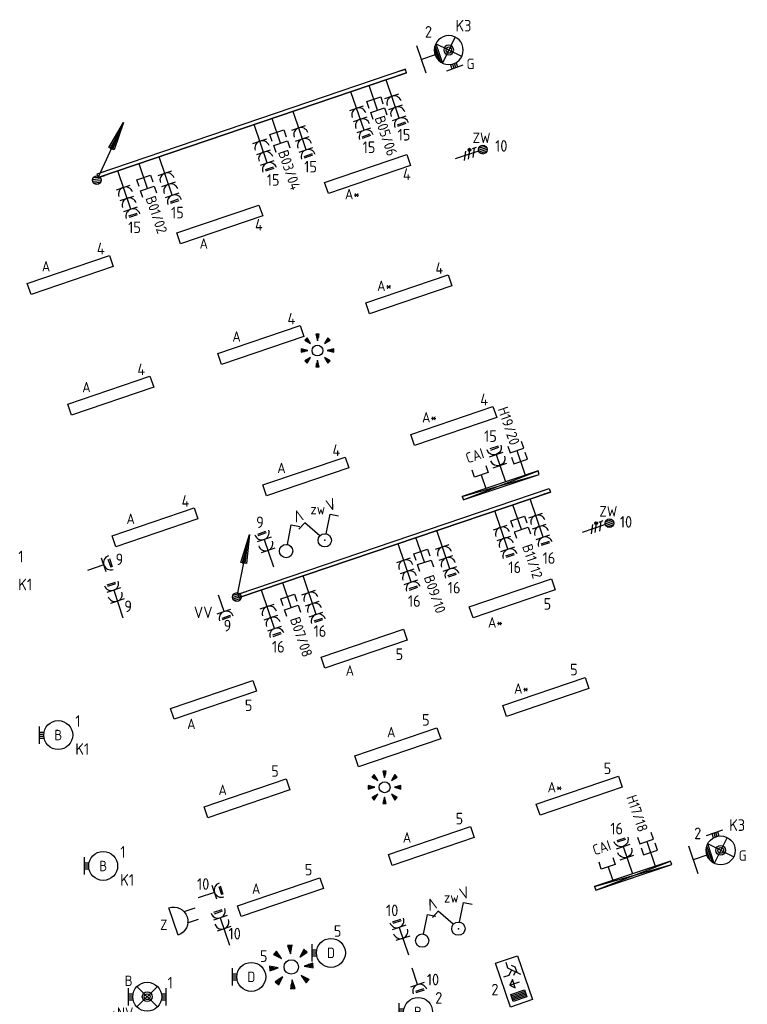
# Model space of a CAD drawing. Header units: millimetres. Extents: x 28812 to 120869, y 26747 to 104834.
# Tile 15 of 36: x 43595 to 56163, y 71941 to 88949. Entities that reach past the tile are written whole.
import ezdxf
from ezdxf.enums import TextEntityAlignment as Align

# ---------------------------------------------------------------- set-up
doc = ezdxf.new("R2010")
doc.units = ezdxf.units.MM
doc.header["$LTSCALE"] = 100
for name, color, linetype in [('EB62204-_ATTRIB', 2, 'Continuous'), ('EB63101-_ATTRIB', 2, 'Continuous'), ('EB63102-_ATTRIB', 2, 'Continuous'), ('EB63501-_ATTRIB', 2, 'Continuous'), ('EB6411--_ATTRIB', 2, 'Continuous'), ('EB6441--_ATTRIB', 2, 'Continuous'), ('EB6452--_ATTRIB', 2, 'Continuous'), ('EL6110--_CEN-NOODSTR', 3, 'Continuous'), ('EL61301-_KABELGOOT', 3, 'Continuous'), ('EL61303-_WANDGOOT', 3, 'Continuous'), ('EL62203-_KRACHT-WCD230', 3, 'Continuous'), ('EL62204-_KRACHT-ASP230', 3, 'Continuous'), ('EL63101-_LICHT-ARM', 3, 'Continuous'), ('EL63102-_LICHT-SCH', 3, 'Continuous'), ('EL63103-_LICHT-WCD230V', 3, 'Continuous'), ('EL63202-_NOODVRL-TXT', 3, 'Continuous'), ('EL63501-_NOODVRL-ARM', 3, 'Continuous'), ('EL6411--_DEURBEL', 3, 'Continuous'), ('EL6441--_DATACOM', 3, 'Continuous'), ('EL6452--_CAI', 3, 'Continuous')]:
    doc.layers.add(name, color=color, linetype=linetype)
doc.styles.add('2_0', font='iso', dxfattribs={"height": 200})
doc.styles.add('ISO', font='iso.shx', dxfattribs={"height": 220})
doc.styles.add('NORATT', font='iso.shx')
doc.styles.add('NORDIM', font='isocp.shx')
doc.styles.get("Standard").update_dxf_attribs({"font": 'arial.ttf'})

# ---------------------------------------------------------------- blocks, each defined once
blk = doc.blocks.new('ES3W1L')
for p, q in [((1.25, 0), (-1.25, 0)), ((-0.75, 1.25), (0.75, 1.25)), ((-0.75, 1), (0.75, 1)), ((0, 0), (0, -3))]:
    blk.add_line(p, q)
blk.add_arc((0, 1.25), 1.25, 180, 0)
at = {"style": 'NORATT'}
for tag, flags, p in [('VERMOGEN', 9, (-2.5, 3)), ('GROEP', 8, (0, 3)), ('SCHAK', 8, (2.5, 3)), ('GELIJK', 9, (5, 3)), ('KAST', 9, (7, 3)), ('TAL', 8, (2.5, 3))]:
    blk.add_attdef(tag, text='', height=1.8, rotation=90, dxfattribs=dict(at, flags=flags)).set_placement(p, align=Align.MIDDLE_CENTER)
at = {"style": 'NORATT', "flags": 8}
blk.add_attdef('DOEL', text='', height=1.8, rotation=90, dxfattribs=at).set_placement((-2.5, 3), align=Align.MIDDLE_LEFT)
at = {"style": 'NORATT', "flags": 9}
blk.add_attdef('M_CODE', text='', height=1.8, dxfattribs=at).set_placement((0, 0), align=Align.MIDDLE_CENTER)
blk = doc.blocks.new('ES3G10')
for p, q in [((-3.25, -1.5), (-3.25, 1.5)), ((-3.25, 0.52), (-2.44, 0.52)), ((-3.25, 0.17), (-2.49, 0.17)), ((-3.25, -0.17), (-2.49, -0.17)), ((-3.25, -0.52), (-2.44, -0.52))]:
    blk.add_line(p, q)
blk.add_circle((0, 0), 2.5)
at = {"style": 'NORATT', "flags": 9}
blk.add_attdef('GELIJK', text='', height=1.8, dxfattribs=at).set_placement((3.5, 5), align=Align.MIDDLE_CENTER)
at = {"color": 6, "style": 'NORATT'}
for tag, flags, p in [('SCHAK', 8, (3.5, 2.75)), ('A_CODE', 8, (0, 0)), ('GROEP', 8, (-3.5, -2.75)), ('KAST', 9, (3.5, -2.75))]:
    blk.add_attdef(tag, text='', height=1.8, dxfattribs=dict(at, flags=flags)).set_placement(p, align=Align.MIDDLE)
blk = doc.blocks.new('EJ3P31')
at = {"color": 0}
blk.add_lwpolyline([(-7.5, -1), (-7.5, 1), (7.5, 1), (7.5, -1)], close=True, dxfattribs=at)
at = {"style": 'NORATT', "flags": 9}
blk.add_attdef('GELIJK', text='', height=1.8, dxfattribs=at).set_placement((3.5, 5), align=Align.MIDDLE_CENTER)
at = {"color": 0, "style": 'NORATT'}
for tag, flags, p in [('A_CODE', 8, (-3.5, 2.75)), ('SCHAK', 8, (3.5, 2.75)), ('GROEP', 8, (-3.5, -2.75)), ('KAST', 9, (3.5, -2.75))]:
    blk.add_attdef(tag, text='', height=1.8, dxfattribs=dict(at, flags=flags)).set_placement(p, align=Align.MIDDLE)
blk = doc.blocks.new('EH100000')
at = {"linetype": 'ByBlock'}
for p, q in [((1, 0.5), (0, 0.5)), ((1, 0.5, 1), (0, 0.5, 1)), ((0, -0.5, 1), (1, -0.5, 1)), ((1, -0.5), (0, -0.5))]:
    blk.add_line(p, q, dxfattribs=at)
at = {"linetype": 'ByBlock', "invisible_edges": 15}
for points in [[(1, -0.5), (0, -0.5), (0, 0.5), (1, 0.5)], [(0, 0.5), (1, 0.5), (1, 0.5, 1), (0, 0.5, 1)], [(0, -0.5, 1), (1, -0.5, 1), (1, -0.5), (0, -0.5)]]:
    blk.add_3dface(points, dxfattribs=at)
at = {"linetype": 'ByBlock', "style": '2_0', "flags": 8}
blk.add_attdef('FUNCTIE', text='', height=0.5, dxfattribs=at).set_placement((0.5, 0), align=Align.MIDDLE)
at = {"linetype": 'ByBlock', "flags": 9}
blk.add_attdef('SCHOT', text='', height=0.5, dxfattribs=at).set_placement((0.5, 0), align=Align.MIDDLE)
blk = doc.blocks.new('WGE')
blk.add_lwpolyline([(-1, -0.5), (0, -0.5), (0, 0.5), (-1, 0.5)])
at = {"style": '2_0', "flags": 9}
for tag in ['HULPSTUK', 'SCHOT']:
    blk.add_attdef(tag, text='', height=0.5, dxfattribs=at).set_placement((0, 0), align=Align.MIDDLE)
blk = doc.blocks.new('ES3W2L')
for p, q in [((1.25, 2), (-1.25, 2)), ((-0.75, 3.25), (0.75, 3.25)), ((-0.75, 3), (0.75, 3)), ((0, 2), (0, -3)), ((1.25, 0), (-1.25, 0))]:
    blk.add_line(p, q)
for centre in [(0, 3.25), (0, 1.25)]:
    blk.add_arc(centre, 1.25, 180, 0)
at = {"style": 'NORATT'}
for tag, height, flags, p in [('GROEPI', 1.8, 9, (0, 9.5)), ('CODE', 3.5, 8, (0, 4.5)), ('M_CODE', 1.8, 9, (0, 0)), ('VERMOGENI', 1.8, 9, (0, -9.5)), ('DOELI', 1.8, 9, (0, -11.5))]:
    blk.add_attdef(tag, text='', height=height, dxfattribs=dict(at, flags=flags)).set_placement(p, align=Align.MIDDLE_CENTER)
for tag, flags, p in [('VERMOGEN', 9, (-2.5, 5)), ('GROEP', 8, (0, 5)), ('SCHAK', 8, (2.5, 5)), ('GELIJKI', 9, (5, 5)), ('GELIJK', 9, (5, 5)), ('TAL', 8, (2.5, 5)), ('KAST', 9, (7, 5))]:
    blk.add_attdef(tag, text='', height=1.8, rotation=90, dxfattribs=dict(at, flags=flags)).set_placement(p, align=Align.MIDDLE_CENTER)
at = {"style": 'NORATT', "flags": 8}
blk.add_attdef('DOEL', text='', height=1.8, rotation=90, dxfattribs=at).set_placement((-2.5, 5), align=Align.MIDDLE_LEFT)
blk = doc.blocks.new('ES3S1')
blk.add_lwpolyline([(0.58, 1), (2.31, 4), (3.61, 3.25)])
blk.add_circle((0, 0), 1.15)
at = {"style": 'NORATT'}
for tag, flags, p in [('SCHAK', 8, (3, 5.5)), ('KAST', 9, (-3, 0.5)), ('M_CODE', 9, (0, 0)), ('DOEL', 9, (-3, -2)), ('GROEP', 9, (-3, -4.5))]:
    blk.add_attdef(tag, text='', height=1.8, dxfattribs=dict(at, flags=flags)).set_placement(p, align=Align.MIDDLE_CENTER)
blk = doc.blocks.new('ES652141')
for p, q in [((-0.2, 3.75), (-0.2, 3)), ((0, 3.75), (0, 2.25)), ((0.2, 3.75), (0.2, 3)), ((-2.79, 2.51), (-2.26, 1.98)), ((-2.65, 2.65), (-1.59, 1.59)), ((-2.51, 2.79), (-1.98, 2.26)), ((2.65, 2.65), (1.59, 1.59)), ((2.51, 2.79), (1.98, 2.26)), ((2.79, 2.51), (2.26, 1.98)), ((-3.75, 0.2), (-3, 0.2)), ((-3.75, 0), (-2.25, 0)), ((3.75, 0), (2.25, 0)), ((3.75, 0.2), (3, 0.2)), ((-3.75, -0.2), (-3, -0.2)), ((-2.65, -2.65), (-1.59, -1.59)), ((2.65, -2.65), (1.59, -1.59)), ((3.75, -0.2), (3, -0.2)), ((-2.79, -2.51), (-2.26, -1.98)), ((-2.51, -2.79), (-1.98, -2.26)), ((-0.2, -3.75), (-0.2, -3)), ((0, -3.75), (0, -2.25)), ((0.2, -3.75), (0.2, -3)), ((2.51, -2.79), (1.98, -2.26)), ((2.79, -2.51), (2.26, -1.98))]:
    blk.add_line(p, q)
for points in [[(0, 2.25), (0.4, 3.75), (-0.4, 3.75)], [(-1.59, 1.59), (-2.37, 2.93), (-2.93, 2.37)], [(1.59, 1.59), (2.93, 2.37), (2.37, 2.93)], [(-2.25, 0), (-3.75, 0.4), (-3.75, -0.4)], [(2.25, 0), (3.75, -0.4), (3.75, 0.4)], [(-1.59, -1.59), (-2.93, -2.37), (-2.37, -2.93)], [(1.59, -1.59), (2.37, -2.93), (2.93, -2.37)], [(0, -2.25), (-0.4, -3.75), (0.4, -3.75)]]:
    blk.add_lwpolyline(points, close=True)
blk.add_circle((0, 0), 1.25)
at = {"style": 'NORATT'}
blk.add_attdef('NUMMER', text='', height=1.8, dxfattribs=at).set_placement((0, 5), align=Align.MIDDLE)
for tag, flags, p in [('PANEEL', 9, (0, 3)), ('CODE', 9, (1, 3.5)), ('GRP', 8, (0, -5)), ('RUIMTE', 9, (0, -7.5))]:
    blk.add_attdef(tag, text='', height=1.8, dxfattribs=dict(at, flags=flags)).set_placement(p, align=Align.MIDDLE_LEFT)
at = {"style": 'NORATT', "flags": 8}
blk.add_attdef('M_CODE', text='', height=1.8, dxfattribs=at).set_placement((0, 0), align=Align.MIDDLE_CENTER)
blk = doc.blocks.new('ES111352')
at = {"color": 0}
blk.add_line((0, 1.5), (0, -3), dxfattribs=at)
for points in [[(-1.25, 2.75), (-1.25, 1.5), (1.25, 1.5), (1.25, 2.75)], [(-1.25, 0.75), (-1.25, -0.5), (1.25, -0.5), (1.25, 0.75)]]:
    blk.add_lwpolyline(points, dxfattribs=at)
at = {"color": 0, "style": 'NORATT', "flags": 8}
blk.add_attdef('NUMMER1', text='', height=1.8, rotation=90, dxfattribs=at).set_placement((-1.5, 4.5), align=Align.MIDDLE_LEFT)
at = {"style": 'NORATT', "flags": 8}
blk.add_attdef('NUMMER', text='', height=1.8, rotation=90, dxfattribs=at).set_placement((1.5, 4.5), align=Align.MIDDLE_LEFT)
at = {"style": 'NORATT'}
for tag, flags, p in [('PANEEL', 9, (0, 3)), ('CODE', 9, (1, 3.5)), ('GRP', 8, (0, -5)), ('RUIMTE', 9, (0, -7.5))]:
    blk.add_attdef(tag, text='', height=1.8, dxfattribs=dict(at, flags=flags)).set_placement(p, align=Align.MIDDLE_LEFT)
at = {"style": 'NORATT', "flags": 8}
blk.add_attdef('M_CODE', text='', height=1.8, dxfattribs=at).set_placement((0, 0), align=Align.MIDDLE_CENTER)
blk = doc.blocks.new('ES3G11WW')
at = {"color": 0}
for p, q in [((-1.77, 1.77), (1.77, -1.77)), ((1.77, 1.77), (-1.77, -1.77)), ((-3.25, -1.5), (-3.25, 1.5)), ((-3.25, 0.52), (-2.44, 0.52)), ((-3.25, 0.17), (-2.49, 0.17)), ((-3.25, -0.17), (-2.49, -0.17)), ((-3.25, -0.52), (-2.44, -0.52)), ((1.77, -1.77), (-1.77, -1.77)), ((1.48, -2.02), (-1.48, -2.02)), ((1.05, -2.27), (-1.05, -2.27)), ((0, -2.5), (0, -5)), ((-2.5, -5), (2.5, -5))]:
    blk.add_line(p, q, dxfattribs=at)
blk.add_lwpolyline([(1.77, -1.77), (1.75, -1.75)], dxfattribs=at)
for radius in [2.5, 0.85, 0.5]:
    blk.add_circle((0, 0), radius, dxfattribs=at)
at = {"style": 'NORATT', "flags": 9}
blk.add_attdef('GELIJK', text='', height=1.8, dxfattribs=at).set_placement((3.5, 5), align=Align.MIDDLE_CENTER)
at = {"color": 0, "style": 'NORATT'}
for tag, flags, p in [('A_CODE', 8, (-3.5, 2.75)), ('SCHAK', 8, (3.5, 2.75)), ('GROEP', 8, (-3.5, -2.75)), ('KAST', 9, (3.5, -2.75))]:
    blk.add_attdef(tag, text='', height=1.8, dxfattribs=dict(at, flags=flags)).set_placement(p, align=Align.MIDDLE)
blk = doc.blocks.new('ES3N026')
for p, q in [((-1.5, 0.75), (-1, 0.25)), ((0.38, -0.88), (0.38, 0.87)), ((2.25, 1.25), (2.25, -1.25)), ((2.5, 1.25), (2.5, -1.25)), ((2.75, 1.25), (2.75, -1.25)), ((3, 1.25), (3, -1.25))]:
    blk.add_line(p, q)
for points in [[(4.01, 2.01), (4.01, -1.98), (-3.99, -1.98), (-3.99, 2.01)], [(3.25, -1.25), (2, -1.25), (2, 1.25), (3.25, 1.25)], [(0.38, -0.88), (1.12, -0.13), (-0.37, -0.13)]]:
    blk.add_lwpolyline(points, close=True)
for points in [[(-0.75, 1.5), (-2.5, -0.25), (-3.5, -0.25)], [(-1.25, 1), (-2.25, 1), (-2.75, 0.5)], [(-2, 0.25), (-1.25, -0.5), (-1.25, -1.5)]]:
    blk.add_lwpolyline(points)
at = {"style": 'NORATT'}
for tag, height, flags, p in [('GROEPI', 1.8, 9, (0, 9.5)), ('CODE', 3.5, 8, (0, 4.5)), ('A_CODE', 1.8, 8, (-3.5, 3.5)), ('NUMMER', 1.8, 8, (3.5, 3.5)), ('SCHAK', 1.8, 8, (3.5, 2.75)), ('M_CODE', 1.8, 9, (0, 0)), ('GROEP', 1.8, 8, (-3.5, -3.5)), ('KAST', 1.8, 9, (3.5, -3.5)), ('VERMOGEN', 1.8, 9, (0, -5.5)), ('DOEL', 1.8, 9, (0, -7.5)), ('VERMOGENI', 1.8, 9, (0, -9.5)), ('DOELI', 1.8, 9, (0, -11.5))]:
    blk.add_attdef(tag, text='', height=height, dxfattribs=dict(at, flags=flags)).set_placement(p, align=Align.MIDDLE_CENTER)
at = {"style": 'NORATT', "flags": 9}
for tag in ['GELIJKI', 'TAL']:
    blk.add_attdef(tag, text='', height=1.8, rotation=90, dxfattribs=at).set_placement((5, 3.76), align=Align.MIDDLE_CENTER)
blk = doc.blocks.new('ES3W3L')
at = {"color": 2}
for p, q in [((-0.75, 5.25), (0.75, 5.25)), ((-0.75, 5), (0.75, 5))]:
    blk.add_line(p, q, dxfattribs=at)
at = {"color": 0}
for p, q in [((1.25, 4), (-1.25, 4)), ((0, 4), (0, -3)), ((1.25, 2), (-1.25, 2)), ((1.25, 0), (-1.25, 0))]:
    blk.add_line(p, q, dxfattribs=at)
for centre in [(0, 5.25), (0, 3.25), (0, 1.25)]:
    blk.add_arc(centre, 1.25, 180, 0, dxfattribs=at)
at = {"style": 'NORATT'}
for tag, flags, p in [('VERMOGEN', 9, (-2.5, 7)), ('GROEP', 8, (0, 7)), ('SCHAK', 8, (2.5, 7)), ('GELIJK', 9, (5, 7)), ('TAL', 8, (2.5, 7)), ('KAST', 9, (7, 7))]:
    blk.add_attdef(tag, text='', height=1.8, rotation=90, dxfattribs=dict(at, flags=flags)).set_placement(p, align=Align.MIDDLE_CENTER)
at = {"style": 'NORATT', "flags": 8}
blk.add_attdef('DOEL', text='', height=1.8, rotation=90, dxfattribs=at).set_placement((-2.5, 7), align=Align.MIDDLE_LEFT)
at = {"style": 'NORATT', "flags": 9}
blk.add_attdef('M_CODE', text='', height=1.8, dxfattribs=at).set_placement((0, 0), align=Align.MIDDLE_CENTER)
blk = doc.blocks.new('ES111309')
at = {"color": 0}
blk.add_line((0, -0.5), (0, -3), dxfattribs=at)
blk.add_lwpolyline([(-1.25, 0.75), (-1.25, -0.5), (1.25, -0.5), (1.25, 0.75)], dxfattribs=at)
at = {"color": 0, "style": 'NORATT', "flags": 8}
for tag, p in [('NUMMER', (0, 6)), ('CODE', (0, 3))]:
    blk.add_attdef(tag, text='', height=1.8, dxfattribs=at).set_placement(p, align=Align.MIDDLE)
at = {"style": 'NORATT'}
for tag, flags, p in [('PANEEL', 9, (0, 3)), ('GRP', 8, (0, -5)), ('RUIMTE', 9, (0, -7.5))]:
    blk.add_attdef(tag, text='', height=1.8, dxfattribs=dict(at, flags=flags)).set_placement(p, align=Align.MIDDLE_LEFT)
at = {"style": 'NORATT', "flags": 8}
blk.add_attdef('M_CODE', text='', height=1.8, dxfattribs=at).set_placement((0, 0), align=Align.MIDDLE_CENTER)
blk = doc.blocks.new('ES081010')
at = {"color": 0}
for p, q in [((-1, 0), (-1, -2)), ((1, -2), (1, 0))]:
    blk.add_line(p, q, dxfattribs=at)
blk.add_lwpolyline([(-2.5, 2.25), (2.5, 2.25, -1)], format="xyb", close=True, dxfattribs=at)
at = {"color": 0, "style": 'NORATT', "flags": 8}
for tag, p in [('NUMMER', (0, 6.75)), ('SCHAK', (0, 4))]:
    blk.add_attdef(tag, text='', height=1.8, dxfattribs=at).set_placement(p, align=Align.MIDDLE)
at = {"style": 'NORATT'}
for tag, flags, p in [('PANEEL', 9, (0, 3)), ('CODE', 9, (1, 3.5)), ('GRP', 8, (0, -5)), ('RUIMTE', 9, (0, -7.5))]:
    blk.add_attdef(tag, text='', height=1.8, dxfattribs=dict(at, flags=flags)).set_placement(p, align=Align.MIDDLE_LEFT)
at = {"style": 'NORATT', "flags": 8}
blk.add_attdef('M_CODE', text='', height=1.8, dxfattribs=at).set_placement((0, 0), align=Align.MIDDLE_CENTER)
blk = doc.blocks.new('ES3X5')
at = {"color": 0}
for p, q in [((-0.45, 1.4), (-0.45, 2.6)), ((-0.15, 1.27), (-0.15, 2.73)), ((0.15, 1.27), (0.15, 2.73)), ((0.45, 1.4), (0.45, 2.6)), ((0, 1.25), (0, -3))]:
    blk.add_line(p, q, dxfattribs=at)
at = {"color": 1}
for p, q in [((-0.88, -0.38), (-0.88, 0.01)), ((-0.78, -0.42), (-0.78, 0.06)), ((-0.73, 1.04), (-0.73, 0.3)), ((-0.73, 0.67), (0.73, -0.07)), ((-0.69, -0.42), (-0.69, 0.06)), ((-0.59, -0.38), (-0.59, 0.01)), ((-0.73, -0.18), (0.73, -0.92)), ((-0.73, -0.88), (0.73, -1.62))]:
    blk.add_line(p, q, dxfattribs=at)
at = {"color": 0}
blk.add_circle((0, 2), 0.75, dxfattribs=at)
at = {"color": 1}
blk.add_circle((-0.73, -0.18), 0.245, dxfattribs=at)
at = {"style": 'NORATT'}
for tag, flags, p in [('VERMOGEN', 9, (-2.5, 4.5)), ('GROEP', 8, (0, 4.5)), ('SCHAK', 8, (2.5, 4.5)), ('KAST', 9, (7, 4.5)), ('DOEL', 8, (-2.5, 1))]:
    blk.add_attdef(tag, text='', height=1.8, rotation=90, dxfattribs=dict(at, flags=flags)).set_placement(p, align=Align.MIDDLE_LEFT)
for tag, flags, p in [('GELIJK', 9, (5, 4.5)), ('TAL', 8, (2.5, 4.5))]:
    blk.add_attdef(tag, text='', height=1.8, rotation=90, dxfattribs=dict(at, flags=flags)).set_placement(p, align=Align.MIDDLE_CENTER)
at = {"style": 'NORATT', "flags": 9}
blk.add_attdef('M_CODE', text='', height=1.8, dxfattribs=at).set_placement((0, 0), align=Align.MIDDLE_CENTER)
blk = doc.blocks.new('ES3SZ')
at = {"color": 0}
for points in [[(-0.58, 1), (-2.31, 4), (-3.61, 3.25)], [(0.58, 1), (2.31, 4), (3.61, 3.25)]]:
    blk.add_lwpolyline(points, dxfattribs=at)
blk.add_circle((0, 0), 1.15, dxfattribs=at)
blk.add_point((0, 0), dxfattribs=at)
blk.add_point((0, 0), dxfattribs=at)
at = {"color": 2, "style": 'ISO'}
blk.add_text('V', height=2, rotation=180, dxfattribs=at).set_placement((-3, 5.5), align=Align.MIDDLE_CENTER)
blk.add_text('V', height=2, dxfattribs=at).set_placement((3, 5.5), align=Align.MIDDLE_CENTER)
at = {"style": 'NORATT'}
for tag, flags, p in [('SCHAK', 8, (3, 5.5)), ('KAST', 9, (-3, 0.5)), ('M_CODE', 8, (0, 0)), ('DOEL', 9, (-3, -2)), ('GROEP', 9, (-3, -4.5))]:
    blk.add_attdef(tag, text='', height=1.8, dxfattribs=dict(at, flags=flags)).set_placement(p, align=Align.MIDDLE_CENTER)
for tag, flags, p in [('PANEEL', 9, (0, 3)), ('CODE', 9, (1, 3.5)), ('GRP', 8, (0, -5)), ('RUIMTE', 9, (0, -7.5))]:
    blk.add_attdef(tag, text='', height=1.8, dxfattribs=dict(at, flags=flags)).set_placement(p, align=Align.MIDDLE_LEFT)
blk = doc.blocks.new('ES111201')
at = {"color": 0}
for p, q in [((0.38, 0.65), (5.5, 9.53)), ((0.73, 0.15), (-0.73, 0.15)), ((0.6, 0.45), (-0.6, 0.45)), ((0.73, -0.15), (-0.73, -0.15)), ((0.6, -0.45), (-0.6, -0.45))]:
    blk.add_line(p, q, dxfattribs=at)
for points in [[(2.57, 5.45), (5.5, 9.53), (3.43, 4.95)], [(3.22, 5.07), (4.63, 8.01), (2.78, 5.32)]]:
    blk.add_lwpolyline(points, close=True, dxfattribs=at)
blk.add_circle((0, 0), 0.75, dxfattribs=at)
at = {"style": 'NORATT', "flags": 9}
for tag in ['GELIJKI', 'TAL']:
    blk.add_attdef(tag, text='', height=1.8, rotation=90, dxfattribs=at).set_placement((5, 11.28), align=Align.MIDDLE_CENTER)
at = {"style": 'NORATT'}
for tag, height, flags, p in [('GROEPI', 1.8, 9, (0, 9.5)), ('GROEP', 1.8, 8, (0, 7.5)), ('CODE', 3.5, 8, (0, 4.5)), ('M_CODE', 1.8, 8, (0, 0)), ('KAST', 1.8, 9, (0, -3.5)), ('VERMOGEN', 1.8, 9, (0, -5.5)), ('DOEL', 1.8, 9, (0, -7.5)), ('VERMOGENI', 1.8, 9, (0, -9.5)), ('DOELI', 1.8, 9, (0, -11.5))]:
    blk.add_attdef(tag, text='', height=height, dxfattribs=dict(at, flags=flags)).set_placement(p, align=Align.MIDDLE_CENTER)
blk = doc.blocks.new('EJ3T01')
at = {"color": 0}
for p, q in [((-1.77, 1.77), (1.77, -1.77)), ((1.77, 1.77), (-1.77, -1.77)), ((-3.25, -1.5), (-3.25, 1.5)), ((-3.25, 0.52), (-2.44, 0.52)), ((-3.25, 0.17), (-2.49, 0.17)), ((2.44, 0.52), (3.25, 0.52)), ((2.49, 0.17), (3.25, 0.17)), ((3.25, -1.5), (3.25, 1.5)), ((-3.25, -0.17), (-2.49, -0.17)), ((-3.25, -0.52), (-2.44, -0.52)), ((2.44, -0.52), (3.25, -0.52)), ((2.49, -0.17), (3.25, -0.17))]:
    blk.add_line(p, q, dxfattribs=at)
blk.add_lwpolyline([(1.77, -1.77), (1.75, -1.75)], dxfattribs=at)
for radius in [2.5, 0.85, 0.5]:
    blk.add_circle((0, 0), radius, dxfattribs=at)
at = {"style": 'NORATT', "flags": 9}
blk.add_attdef('GELIJK', text='', height=1.8, dxfattribs=at).set_placement((3.5, 5), align=Align.MIDDLE_CENTER)
at = {"color": 0, "style": 'NORATT'}
for tag, flags, p in [('A_CODE', 8, (-3.5, 2.75)), ('SCHAK', 8, (3.5, 2.75)), ('GROEP', 8, (-3.5, -2.75)), ('KAST', 9, (3.5, -2.75))]:
    blk.add_attdef(tag, text='', height=1.8, dxfattribs=dict(at, flags=flags)).set_placement(p, align=Align.MIDDLE)

msp = doc.modelspace()

# ---------------------------------------------------------------- linework, layer by layer
at = {"layer": 'EL61303-_WANDGOOT'}
for p, q in [((52548, 81156), (51237, 80715, -15750)), ((51258, 80653, -15750), (52548, 81156)), ((52569, 81094), (52548, 81156)), ((51237, 80715, -15750), (52569, 81094)), ((51258, 80653, -15750), (52569, 81094)), ((51238, 80715, -15738), (51259, 80653, -15738)), ((54836, 74416), (53525, 73975, -15750)), ((53525, 73975, -15750), (54857, 74354)), ((53546, 73913, -15750), (54836, 74416)), ((53546, 73913, -15750), (54857, 74354)), ((54857, 74354), (54836, 74416)), ((53525, 73975, -15750), (53546, 73913, -15750))]:
    msp.add_line(p, q, dxfattribs=at)

# ---------------------------------------------------------------- block references
at = {"layer": 'EL6110--_CEN-NOODSTR'}
for p, xscale, yscale, zscale, rotation in [((45283, 78904, -16800), 100, 100, 100, 18.74999999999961), ((47125, 73247, -16800), 99.99999999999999, 99.99999999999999, 99.99999999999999, 18.7499999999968)]:
    msp.add_blockref('ES3W2L', p, dxfattribs=dict(at, xscale=xscale, yscale=yscale, zscale=zscale, rotation=rotation))
at = {"layer": 'EL61301-_KABELGOOT'}
for p, xscale, yscale, zscale, rotation in [((44929, 86176, -11800), 100.0000000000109, 100.0000000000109, 100.0000000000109, 5.22770466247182), ((47348, 78977), 99.99999999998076, 99.99999999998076, 99.99999999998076, 18.75000000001)]:
    msp.add_blockref('ES111201', p, dxfattribs=dict(at, xscale=xscale, yscale=yscale, zscale=zscale, rotation=rotation))
at = {"layer": 'EL61303-_WANDGOOT'}
for name, p, xscale, yscale, zscale, rotation in [('EH100000', (44941, 86253, -14200), 5625, 65, 120, 18.75000000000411), ('WGE', (50267, 88061, -14200), 119.9999999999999, 65, 119.9999999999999, 18.75000000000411), ('WGE', (44941, 86253, -14200), 120, 65, 120, 198.7500000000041), ('EH100000', (52752, 80821), -5674.999999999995, 64.99999999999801, 120, 18.74999999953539), ('WGE', (52752, 80821), -119.9999999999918, 64.99999999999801, 120, 198.7499999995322), ('WGE', (47378, 78997), -120.0000000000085, 64.99999999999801, 120, 18.74999999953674)]:
    msp.add_blockref(name, p, dxfattribs=dict(at, xscale=xscale, yscale=yscale, zscale=zscale, rotation=rotation))
at = {"layer": 'EL62204-_KRACHT-ASP230'}
ref = msp.add_blockref('ES3X5', (51404, 86640, -16800), dxfattribs=dict(at, xscale=100, yscale=100, zscale=100, rotation=288.7499999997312))
ref.add_attrib('DOEL', 'ZW', dxfattribs={"layer": 'EB62204-_ATTRIB', "color": 1, "height": 180, "style": 'NORATT', "flags": 8}).set_placement((51419, 86909, -16800), align=Align.MIDDLE_LEFT)
ref = msp.add_blockref('ES3X5', (53594, 80188, -16800), dxfattribs=dict(at, xscale=100, yscale=100, zscale=100, rotation=288.7499999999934))
ref.add_attrib('DOEL', 'ZW', dxfattribs={"layer": 'EB62204-_ATTRIB', "color": 1, "height": 180, "style": 'NORATT', "flags": 8}).set_placement((53609, 80457, -16800), align=Align.MIDDLE_LEFT)
at = {"layer": 'EL63101-_LICHT-ARM'}
ref = msp.add_blockref('EJ3P31', (49605, 86286), dxfattribs=dict(at, xscale=99.99999999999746, yscale=99.99999999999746, zscale=99.99999999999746, rotation=18.80000000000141))
ref.add_attrib('A_CODE', 'A*', dxfattribs={"layer": 'EB63101-_ATTRIB', "color": 1, "height": 180, "style": 'NORATT', "flags": 8}).set_placement((49340, 85937), align=Align.MIDDLE)
ref = msp.add_blockref('EJ3P31', (47050, 85412), dxfattribs=dict(at, xscale=99.99999999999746, yscale=99.99999999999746, zscale=99.99999999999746, rotation=18.80000000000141))
ref.add_attrib('A_CODE', 'A', dxfattribs={"layer": 'EB63101-_ATTRIB', "color": 1, "height": 180, "style": 'NORATT', "flags": 8}).set_placement((46774, 85082), align=Align.MIDDLE)
ref = msp.add_blockref('EJ3P31', (44469, 84541), dxfattribs=dict(at, xscale=100.0000000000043, yscale=100.0000000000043, zscale=100.0000000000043, rotation=18.80000000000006))
ref.add_attrib('A_CODE', 'A', dxfattribs={"layer": 'EB63101-_ATTRIB', "color": 1, "height": 180, "style": 'NORATT', "flags": 8}).set_placement((44050, 84689), align=Align.MIDDLE)
ref = msp.add_blockref('EJ3P31', (50316, 84205), dxfattribs=dict(at, xscale=99.99999999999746, yscale=99.99999999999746, zscale=99.99999999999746, rotation=18.80000000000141))
ref.add_attrib('A_CODE', 'A*', dxfattribs={"layer": 'EB63101-_ATTRIB', "color": 1, "height": 180, "style": 'NORATT', "flags": 8}).set_placement((49896, 84352), align=Align.MIDDLE)
ref = msp.add_blockref('EJ3P31', (47761, 83330), dxfattribs=dict(at, xscale=99.99999999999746, yscale=99.99999999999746, zscale=99.99999999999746, rotation=18.80000000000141))
ref.add_attrib('A_CODE', 'A', dxfattribs={"layer": 'EB63101-_ATTRIB', "color": 1, "height": 180, "style": 'NORATT', "flags": 8}).set_placement((47341, 83478), align=Align.MIDDLE)
at = {"layer": 'EL63101-_LICHT-ARM', "xscale": 75, "yscale": 75, "zscale": 75}
for p in [(48739, 83234), (49898, 75690, -16800)]:
    msp.add_blockref('ES652141', p, dxfattribs=at)
at = {"layer": 'EL63101-_LICHT-ARM'}
ref = msp.add_blockref('EJ3P31', (45168, 82455), dxfattribs=dict(at, xscale=100.0000000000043, yscale=100.0000000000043, zscale=100.0000000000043, rotation=18.80000000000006))
ref.add_attrib('A_CODE', 'A', dxfattribs={"layer": 'EB63101-_ATTRIB', "color": 1, "height": 180, "style": 'NORATT', "flags": 8}).set_placement((44748, 82603), align=Align.MIDDLE)
ref = msp.add_blockref('EJ3P31', (51092, 81933), dxfattribs=dict(at, xscale=99.99999999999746, yscale=99.99999999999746, zscale=99.99999999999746, rotation=18.80000000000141))
ref.add_attrib('A_CODE', 'A*', dxfattribs={"layer": 'EB63101-_ATTRIB', "color": 1, "height": 180, "style": 'NORATT', "flags": 8}).set_placement((50672, 82081), align=Align.MIDDLE)
ref = msp.add_blockref('EJ3P31', (48537, 81059), dxfattribs=dict(at, xscale=99.99999999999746, yscale=99.99999999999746, zscale=99.99999999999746, rotation=18.80000000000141))
ref.add_attrib('A_CODE', 'A', dxfattribs={"layer": 'EB63101-_ATTRIB', "color": 1, "height": 180, "style": 'NORATT', "flags": 8}).set_placement((48117, 81207), align=Align.MIDDLE)
ref = msp.add_blockref('EJ3P31', (45932, 80180), dxfattribs=dict(at, xscale=100.0000000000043, yscale=100.0000000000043, zscale=100.0000000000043, rotation=18.80000000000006))
ref.add_attrib('A_CODE', 'A', dxfattribs={"layer": 'EB63101-_ATTRIB', "color": 1, "height": 180, "style": 'NORATT', "flags": 8}).set_placement((45512, 80328), align=Align.MIDDLE)
ref = msp.add_blockref('EJ3P31', (52103, 78953), dxfattribs=dict(at, xscale=99.99999999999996, yscale=99.99999999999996, zscale=99.99999999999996, rotation=18.8))
ref.add_attrib('A_CODE', 'A*', dxfattribs={"layer": 'EB63101-_ATTRIB', "color": 1, "height": 180, "style": 'NORATT', "flags": 8}).set_placement((51811, 78538), align=Align.MIDDLE)
ref = msp.add_blockref('EJ3P31', (49546, 78084), dxfattribs=dict(at, xscale=99.99999999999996, yscale=99.99999999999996, zscale=99.99999999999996, rotation=18.80000000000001))
ref.add_attrib('A_CODE', 'A', dxfattribs={"layer": 'EB63101-_ATTRIB', "color": 1, "height": 180, "style": 'NORATT', "flags": 8}).set_placement((49298, 77706), align=Align.MIDDLE)
ref = msp.add_blockref('EJ3P31', (52682, 77249), dxfattribs=dict(at, xscale=100, yscale=100, zscale=100, rotation=18.80000000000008))
ref.add_attrib('A_CODE', 'A*', dxfattribs={"layer": 'EB63101-_ATTRIB', "color": 1, "height": 180, "style": 'NORATT', "flags": 8}).set_placement((52262, 77396), align=Align.MIDDLE)
ref = msp.add_blockref('EJ3P31', (46942, 77201), dxfattribs=dict(at, xscale=100.0000000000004, yscale=100.0000000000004, zscale=100.0000000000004, rotation=18.79999999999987))
ref.add_attrib('A_CODE', 'A', dxfattribs={"layer": 'EB63101-_ATTRIB', "color": 1, "height": 180, "style": 'NORATT', "flags": 8}).set_placement((46560, 76784), align=Align.MIDDLE)
ref = msp.add_blockref('ES3G10', (44261, 76593, -14400), dxfattribs=dict(at, xscale=100, yscale=100, zscale=100))
ref.add_attrib('A_CODE', 'B', dxfattribs={"layer": 'EB63101-_ATTRIB', "color": 1, "height": 180, "style": 'NORATT', "flags": 8}).set_placement((44261, 76593, -14400), align=Align.MIDDLE)
ref = msp.add_blockref('EJ3P31', (50125, 76380), dxfattribs=dict(at, xscale=100, yscale=100, zscale=100, rotation=18.80000000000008))
ref.add_attrib('A_CODE', 'A', dxfattribs={"layer": 'EB63101-_ATTRIB', "color": 1, "height": 180, "style": 'NORATT', "flags": 8}).set_placement((50013, 76644), align=Align.MIDDLE)
ref = msp.add_blockref('EJ3P31', (53261, 75544), dxfattribs=dict(at, xscale=99.99999999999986, yscale=99.99999999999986, zscale=99.99999999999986, rotation=18.79999999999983))
ref.add_attrib('A_CODE', 'A*', dxfattribs={"layer": 'EB63101-_ATTRIB', "color": 1, "height": 180, "style": 'NORATT', "flags": 8}).set_placement((52841, 75692), align=Align.MIDDLE)
ref = msp.add_blockref('EJ3P31', (47521, 75497), dxfattribs=dict(at, xscale=100.0000000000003, yscale=100.0000000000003, zscale=100.0000000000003, rotation=18.79999999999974))
ref.add_attrib('A_CODE', 'A', dxfattribs={"layer": 'EB63101-_ATTRIB', "color": 1, "height": 180, "style": 'NORATT', "flags": 8}).set_placement((47101, 75644), align=Align.MIDDLE)
ref = msp.add_blockref('EJ3P31', (50705, 74676), dxfattribs=dict(at, xscale=99.99999999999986, yscale=99.99999999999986, zscale=99.99999999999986, rotation=18.79999999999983))
ref.add_attrib('A_CODE', 'A', dxfattribs={"layer": 'EB63101-_ATTRIB', "color": 1, "height": 180, "style": 'NORATT', "flags": 8}).set_placement((50285, 74823), align=Align.MIDDLE)
ref = msp.add_blockref('ES3G10', (45037, 74331, -14400), dxfattribs=dict(at, xscale=100, yscale=100, zscale=100))
ref.add_attrib('A_CODE', 'B', dxfattribs={"layer": 'EB63101-_ATTRIB', "color": 1, "height": 180, "style": 'NORATT', "flags": 8}).set_placement((45037, 74331, -14400), align=Align.MIDDLE)
ref = msp.add_blockref('EJ3P31', (48099, 73792), dxfattribs=dict(at, xscale=100.0000000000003, yscale=100.0000000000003, zscale=100.0000000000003, rotation=18.79999999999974))
ref.add_attrib('A_CODE', 'A', dxfattribs={"layer": 'EB63101-_ATTRIB', "color": 1, "height": 180, "style": 'NORATT', "flags": 8}).set_placement((47679, 73939), align=Align.MIDDLE)
at = {"layer": 'EL63101-_LICHT-ARM', "xscale": 100.0000000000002, "yscale": 100.0000000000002, "zscale": 100.0000000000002, "rotation": 3.961022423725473}
msp.add_blockref('ES652141', (48286, 72586, 16800), dxfattribs=at)
at = {"layer": 'EL63101-_LICHT-ARM'}
ref = msp.add_blockref('ES3G10', (48971, 72830), dxfattribs=dict(at, xscale=100, yscale=100, zscale=100))
ref.add_attrib('A_CODE', 'D', dxfattribs={"layer": 'EB63101-_ATTRIB', "color": 1, "height": 180, "style": 'NORATT', "flags": 8}).set_placement((48971, 72830), align=Align.MIDDLE)
ref = msp.add_blockref('ES3G10', (47595, 72415), dxfattribs=dict(at, xscale=100, yscale=100, zscale=100))
ref.add_attrib('A_CODE', 'D', dxfattribs={"layer": 'EB63101-_ATTRIB', "color": 1, "height": 180, "style": 'NORATT', "flags": 8}).set_placement((47595, 72415), align=Align.MIDDLE)
ref = msp.add_blockref('ES3G10', (50477, 71809, -14400), dxfattribs=dict(at, xscale=100, yscale=100, zscale=100))
ref.add_attrib('A_CODE', 'B', dxfattribs={"layer": 'EB63101-_ATTRIB', "color": 1, "height": 180, "style": 'NORATT', "flags": 8}).set_placement((50477, 71809, -14400), align=Align.MIDDLE)
at = {"layer": 'EL63102-_LICHT-SCH'}
ref = msp.add_blockref('ES3SZ', (48865, 79956, -15600), dxfattribs=dict(at, xscale=99.99999999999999, yscale=99.99999999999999, zscale=99.99999999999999, rotation=18.75000000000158))
ref.add_attrib('SCHAK', 'zw', dxfattribs={"layer": 'EB63102-_ATTRIB', "color": 1, "height": 180, "style": 'NORATT', "flags": 8}).set_placement((48744, 80495, -15600), align=Align.MIDDLE_CENTER)
for p, xscale, yscale, zscale, rotation in [((48197, 79771, -15600), 99.99999999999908, 99.99999999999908, 99.99999999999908, 18.75000000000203), ((50547, 73041, -9704), 100, 100, 100, 18.75000000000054)]:
    msp.add_blockref('ES3S1', p, dxfattribs=dict(at, xscale=xscale, yscale=yscale, zscale=zscale, rotation=rotation))
ref = msp.add_blockref('ES3SZ', (51172, 73248, -15600), dxfattribs=dict(at, xscale=100, yscale=100, zscale=100, rotation=18.74999999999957))
ref.add_attrib('SCHAK', 'zw', dxfattribs={"layer": 'EB63102-_ATTRIB', "color": 1, "height": 180, "style": 'NORATT', "flags": 8}).set_placement((51051, 73788, -15600), align=Align.MIDDLE_CENTER)
at = {"layer": 'EL63103-_LICHT-WCD230V'}
for name, p, xscale, yscale, zscale, rotation in [('ES3W3L', (50023, 87627, -450), 100, 100, 100, 198.7499999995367), ('ES3W3L', (49414, 87420), 100, 100, 100, 198.7499999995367), ('ES3W3L', (48413, 87080), 100, 100, 100, 198.7499999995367), ('ES3W3L', (47743, 86853, -450), 100, 100, 100, 198.7499999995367), ('ES3W3L', (46103, 86296), 100, 100, 100, 198.749999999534), ('ES3W3L', (45386, 86053, -450), 100, 100, 100, 198.749999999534), ('ES3W2L', (51892, 81250, -13998), -100.0000000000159, 100.0000000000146, 100, 18.75417681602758), ('ES3W3L', (52507, 80387, -450), 100, 100, 100, 198.7499999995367), ('ES3W3L', (51898, 80180), 100, 100, 100, 198.7499999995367), ('ES3W2L', (47882, 79781), 100.0000000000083, 100.0000000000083, 100.0000000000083, 18.75000000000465), ('ES3W3L', (50897, 79841), 100, 100, 100, 198.7499999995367), ('ES3W3L', (50227, 79613, -450), 100, 100, 100, 198.7499999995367), ('ES3W1L', (45050, 79530, -15750), 100, 100, 100, 288.7500000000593), ('ES3W3L', (48587, 79056), 100, 100, 100, 198.7499999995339), ('ES3W3L', (47870, 78813, -450), 100, 100, 100, 198.7499999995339), ('ES3W1L', (47125, 78726, -15750), 100.0000000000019, 100.0000000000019, 100.0000000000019, 198.7500000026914), ('ES3W2L', (54084, 74480, -7875), -100.0000000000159, 100.0000000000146, 100, 18.75417681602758), ('ES3W1L', (46962, 73875, -16800), 99.99999999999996, 99.99999999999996, 99.99999999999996, 288.7500000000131), ('ES3W2L', (50213, 73081), 100.0000000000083, 100.0000000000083, 100.0000000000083, 18.75000000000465), ('ES3W1L', (50468, 72281, -16800), 100, 100, 100, 198.7499999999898)]:
    msp.add_blockref(name, p, dxfattribs=dict(at, xscale=xscale, yscale=yscale, zscale=zscale, rotation=rotation))
at = {"layer": 'EL63202-_NOODVRL-TXT', "xscale": 100.0000000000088, "yscale": 100.0000000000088, "zscale": 100.0000000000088, "rotation": 288.7500000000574}
msp.add_blockref('ES3N026', (52132, 72338, -14200), dxfattribs=at)
at = {"layer": 'EL63501-_NOODVRL-ARM'}
ref = msp.add_blockref('ES3G11WW', (51007, 88425), dxfattribs=dict(at, xscale=-99.99999999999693, yscale=99.9999999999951, zscale=100, rotation=289.2841987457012))
ref.add_attrib('A_CODE', 'G', dxfattribs={"layer": 'EB63501-_ATTRIB', "color": 1, "height": 180, "style": 'NORATT', "flags": 8}).set_placement((51382, 88186), align=Align.MIDDLE)
ref = msp.add_blockref('ES3G11WW', (55703, 74600, -14400), dxfattribs=dict(at, xscale=99.99999999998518, yscale=99.99999999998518, zscale=99.99999999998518, rotation=288.7499999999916))
ref.add_attrib('A_CODE', 'G', dxfattribs={"layer": 'EB63501-_ATTRIB', "color": 1, "height": 180, "style": 'NORATT', "flags": 8}).set_placement((56083, 74510, -14400), align=Align.MIDDLE)
ref = msp.add_blockref('EJ3T01', (45798, 72073, -16800), dxfattribs=dict(at, xscale=100, yscale=100, zscale=100))
ref.add_attrib('A_CODE', 'B', dxfattribs={"layer": '0', "color": 1, "height": 180, "style": 'NORATT', "flags": 8}).set_placement((45478, 72348, -16800), align=Align.MIDDLE)
ref.add_attrib('GROEP', '+NV', dxfattribs={"layer": '0', "color": 1, "height": 180, "style": 'NORATT', "flags": 8}).set_placement((45362, 71798, -16800), align=Align.MIDDLE)
at = {"layer": 'EL6411--_DEURBEL'}
ref = msp.add_blockref('ES081010', (46464, 73444, -14800), dxfattribs=dict(at, xscale=100, yscale=100, zscale=100, rotation=108.75))
ref.add_attrib('SCHAK', 'Z', dxfattribs={"layer": 'EB6411--_ATTRIB', "color": 1, "height": 180, "style": 'NORATT', "flags": 8}).set_placement((46085, 73316, -14800), align=Align.MIDDLE)
at = {"layer": 'EL6441--_DATACOM'}
ref = msp.add_blockref('ES111352', (49728, 87527, -450), dxfattribs=dict(at, xscale=-99.99999999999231, yscale=100, zscale=100, rotation=198.7499999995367))
ref.add_attrib('NUMMER1', 'B05/06', dxfattribs={"layer": 'EB6441--_ATTRIB', "color": 1, "height": 180, "rotation": 288.75, "style": 'NORATT', "flags": 8}).set_placement((50036, 86607, -450), align=Align.MIDDLE_RIGHT)
ref = msp.add_blockref('ES111352', (48053, 86958, -450), dxfattribs=dict(at, xscale=-99.99999999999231, yscale=100, zscale=100, rotation=198.7499999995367))
ref.add_attrib('NUMMER1', 'B03/04', dxfattribs={"layer": 'EB6441--_ATTRIB', "color": 1, "height": 180, "rotation": 288.75, "style": 'NORATT', "flags": 8}).set_placement((48369, 86016, -450), align=Align.MIDDLE_RIGHT)
ref = msp.add_blockref('ES111352', (45754, 86178, -450), dxfattribs=dict(at, xscale=-99.99999999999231, yscale=100, zscale=100, rotation=198.7499999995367))
ref.add_attrib('NUMMER1', 'B01/02', dxfattribs={"layer": 'EB6441--_ATTRIB', "color": 1, "height": 180, "rotation": 288.75, "style": 'NORATT', "flags": 8}).set_placement((46065, 85263, -1500), align=Align.MIDDLE_RIGHT)
ref = msp.add_blockref('ES111352', (52231, 81364), dxfattribs=dict(at, xscale=100.000000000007, yscale=100.000000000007, zscale=100.000000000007, rotation=18.74999999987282))
ref.add_attrib('NUMMER1', 'H19/20', dxfattribs={"layer": 'EB6441--_ATTRIB', "color": 1, "height": 180, "rotation": 288.75, "style": 'NORATT', "flags": 8}).set_placement((52153, 81612, 1752), align=Align.MIDDLE_RIGHT)
ref = msp.add_blockref('ES111352', (52212, 80287, -450), dxfattribs=dict(at, xscale=-99.99999999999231, yscale=100, zscale=100, rotation=198.7499999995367))
ref.add_attrib('NUMMER1', 'B11/12', dxfattribs={"layer": 'EB6441--_ATTRIB', "color": 1, "height": 180, "rotation": 288.75, "style": 'NORATT', "flags": 8}).set_placement((52550, 79306, -450), align=Align.MIDDLE_RIGHT)
ref = msp.add_blockref('ES111352', (50537, 79718, -450), dxfattribs=dict(at, xscale=-99.99999999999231, yscale=100, zscale=100, rotation=198.7499999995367))
ref.add_attrib('NUMMER1', 'B09/10', dxfattribs={"layer": 'EB6441--_ATTRIB', "color": 1, "height": 180, "rotation": 288.75, "style": 'NORATT', "flags": 8}).set_placement((50875, 78707, -450), align=Align.MIDDLE_RIGHT)
ref = msp.add_blockref('ES111352', (48238, 78938, -450), dxfattribs=dict(at, xscale=-99.99999999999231, yscale=100, zscale=100, rotation=198.7499999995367))
ref.add_attrib('NUMMER1', 'B07/08', dxfattribs={"layer": 'EB6441--_ATTRIB', "color": 1, "height": 180, "rotation": 288.75, "style": 'NORATT', "flags": 8}).set_placement((48573, 77950, -1500), align=Align.MIDDLE_RIGHT)
ref = msp.add_blockref('ES111352', (54475, 74611, -1752), dxfattribs=dict(at, xscale=100.000000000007, yscale=100.000000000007, zscale=100.000000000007, rotation=18.74999999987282))
ref.add_attrib('NUMMER1', 'H17/18', dxfattribs={"layer": 'EB6441--_ATTRIB', "color": 1, "height": 180, "rotation": 288.75, "style": 'NORATT', "flags": 8}).set_placement((54367, 74930, -1752), align=Align.MIDDLE_RIGHT)
at = {"layer": 'EL6452--_CAI'}
ref = msp.add_blockref('ES111309', (51551, 81135, -14748), dxfattribs=dict(at, xscale=-100.0000000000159, yscale=100.0000000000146, zscale=100, rotation=18.75417681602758))
ref.add_attrib('CODE', 'CAI', dxfattribs={"layer": 'EB6452--_ATTRIB', "color": 1, "height": 180, "rotation": 18.7542, "style": 'NORATT', "flags": 8}).set_placement((51455, 81419, -14748), align=Align.MIDDLE)
ref = msp.add_blockref('ES111309', (53744, 74364, -8625), dxfattribs=dict(at, xscale=-100.0000000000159, yscale=100.0000000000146, zscale=100, rotation=18.75417681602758))
ref.add_attrib('CODE', 'CAI', dxfattribs={"layer": 'EB6452--_ATTRIB', "color": 1, "height": 180, "rotation": 18.7542, "style": 'NORATT', "flags": 8}).set_placement((53647, 74648, -8625), align=Align.MIDDLE)

# ---------------------------------------------------------------- texts
at = {"layer": 'EL62203-_KRACHT-WCD230', "color": 7, "style": 'NORDIM'}
for s, p in [('15', (50123, 86862, -35430)), ('15', (49518, 86646, -35430)), ('10', (51807, 86669, -33400)), ('15', (48509, 86310, -35430)), ('15', (47863, 86082, -35430)), ('15', (46209, 85517, -35430)), ('15', (45469, 85262, -35430)), ('15', (51617, 81656, -49428)), ('9', (47679, 80168, -33400)), ('10', (53961, 80175, -33400)), ('9', (45252, 79527, -33400)), ('16', (52627, 79550, -35430)), ('16', (52036, 79391, -35430)), ('16', (50989, 79039, -35430)), ('9', (45403, 78715, -33400)), ('16', (50301, 78807, -35430)), ('9', (47118, 78383, -16600)), ('16', (48671, 78288, -35430)), ('16', (47952, 78017, -35430)), ('16', (53796, 74877, -43305)), ('10', (46658, 73919, -34450)), ('10', (49922, 73464, -33400)), ('10', (47202, 73063, -33400)), ('10', (50627, 72269, -33400))]:
    msp.add_text(s, height=200, dxfattribs=at).set_placement(p)
at = {"layer": 'EL62203-_KRACHT-WCD230', "color": 1, "style": 'NORDIM'}
msp.add_text('VV', height=200, dxfattribs=at).set_placement((46604, 78613, -16600))
at = {"layer": 'EL63101-_LICHT-ARM', "color": 1, "style": 'NORDIM'}
for s, p in [('2', (50595, 88640, -16800)), ('K3', (51124, 88746, -16800)), ('4', (50215, 86180, -17580)), ('4', (47660, 85306, -17580)), ('4', (44929, 84896, -17580)), ('4', (50776, 84559, -17580)), ('4', (48221, 83685, -17580)), ('4', (45628, 82810, -17580)), ('4', (51551, 82288, -17580)), ('4', (48997, 81413, -17580)), ('4', (46391, 80534, -17580)), ('1', (43571, 79576, -16800)), ('K1', (43571, 79093, -16800)), ('5', (52645, 78758, -17580)), ('5', (50088, 77889, -17580)), ('5', (53102, 77624, -17580)), ('5', (47484, 77006, -17580)), ('1', (44557, 76736, -16800)), ('5', (50545, 76755, -17580)), ('K1', (44557, 76252, -16800)), ('5', (47940, 75872, -17580)), ('5', (53682, 75917, -17580)), ('5', (51125, 75049, -17580)), ('K3', (55851, 74937, -16800)), ('2', (55246, 74794, -16800)), ('1', (45333, 74474, -16800)), ('5', (48519, 74167, -17580)), ('K1', (45333, 73990, -16800)), ('5', (49021, 73107, -31780)), ('5', (47745, 72673, -31780)), ('1', (46150, 72215, -19200)), ('2', (51742, 72095, -16800)), ('2', (50773, 71952, -16800))]:
    msp.add_text(s, height=200, dxfattribs=at).set_placement(p)

doc.saveas('drawing.dxf')
